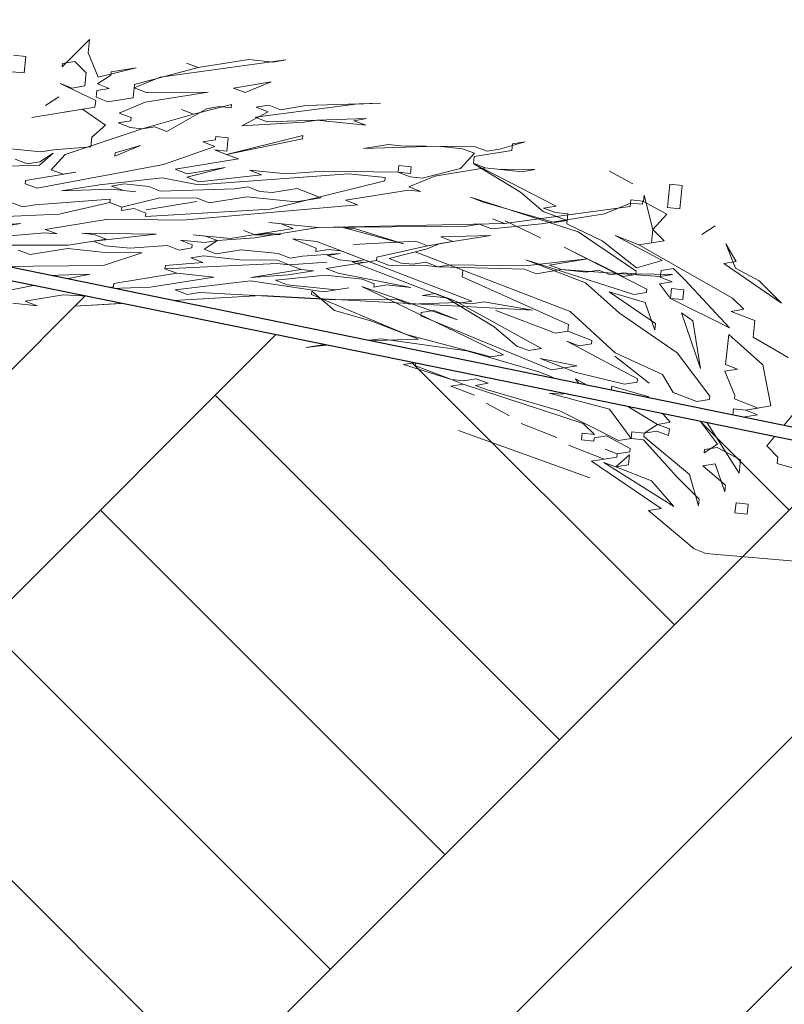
# Model space of a CAD drawing. Header units: millimetres. Extents: x 208545 to 5957542, y -593447 to 257160.
# Tile 51 of 60: x 5947766 to 5948379, y -589939 to -589151. Entities that reach past the tile are written whole.
import ezdxf

# ---------------------------------------------------------------- set-up
doc = ezdxf.new("R2010")
doc.units = ezdxf.units.MM
doc.header["$MEASUREMENT"] = 0
doc.linetypes.add('Wipeout_Contour', pattern=[1000, 0, -1000])
for name, color, linetype, lineweight in [('Opisy - Etykiety_Nr_pióra__1', 7, 'Continuous', 13), ('Sytuacja - Teren_Nr_pióra__1', 7, 'Continuous', 13), ('Sytuacja - Teren_Nr_pióra__21', 7, 'Continuous', 25), ('Wnętrze - Umeblowanie_Nr_pióra__2', 8, 'Continuous', 13)]:
    doc.layers.add(name, color=color, linetype=linetype, lineweight=lineweight)
doc.layers.add('Sytuacja - Teren', color=7, linetype='Continuous')
doc.layers.add('Wnętrze - Umeblowanie', color=7, linetype='Continuous')
doc.dimstyles.new('STYL_AUTOMATYCZNY__3', dxfattribs={"dimtxt": 0.18, "dimasz": 364.8, "dimexe": 0.18, "dimexo": 0.0625, "dimgap": 0, "dimtad": 0, "dimtih": 1, "dimtoh": 1, "dimdec": 4, "dimzin": 0, "dimdsep": 46, "dimcen": 0.09, "dimadec": 0, "dimazin": 0, "dimtfac": 1, "dimtdec": 4, "dimtmove": 0, "dimatfit": 3, "dimldrblk": 'ARROWHEAD_11', "dimfxl": 1, "dimtolj": 1, "dimtzin": 0, "dimarcsym": 0})

# ---------------------------------------------------------------- blocks, each defined once
blk = doc.blocks.new('Krzewy 27[15]_4', base_point=(5948645.86, -589612.54))
at = {"layer": 'Wnętrze - Umeblowanie_Nr_pióra__2', "color": 8, "linetype": 'Continuous', "lineweight": 13}
for p, q in [((5948196.1, -589300.11), (5948130.11, -589266.41)), ((5948130.11, -589266.41), (5948167.47, -589289.08)), ((5948238.7, -589272.32), (5948257.51, -589282.33)), ((5948257.51, -589282.33), (5948238.7, -589272.32)), ((5948287.25, -589282.73), (5948285.32, -589301.32)), ((5948297.08, -589283.75), (5948287.25, -589282.73)), ((5948295.14, -589302.34), (5948297.08, -589283.75)), ((5948167.47, -589289.08), (5948185.73, -589304.4)), ((5948265.96, -589296.63), (5948266.51, -589291.31)), ((5948266.51, -589291.31), (5948273.57, -589318.89)), ((5948136.9, -589296.64), (5948127.36, -589292.96)), ((5948127.36, -589292.96), (5948213.82, -589320.74)), ((5948194.72, -589313.38), (5948136.9, -589296.64)), ((5948186.01, -589301.74), (5948196.1, -589300.11)), ((5948284.77, -589306.63), (5948265.96, -589296.63)), ((5948185.73, -589304.4), (5948204.82, -589311.75)), ((5948195.55, -589305.42), (5948186.01, -589301.74)), ((5948205.37, -589306.44), (5948195.55, -589305.42)), ((5948204.55, -589314.4), (5948205.37, -589306.44)), ((5948273.57, -589318.89), (5948284.77, -589306.63)), ((5948285.32, -589301.32), (5948295.14, -589302.34)), ((5948155.16, -589311.96), (5948183.52, -589325.64)), ((5948183.52, -589325.64), (5948155.16, -589311.96)), ((5948204.82, -589311.75), (5948194.72, -589313.38)), ((5948232.91, -589328.09), (5948204.55, -589314.4)), ((5947955.43, -589323.42), (5947945.88, -589319.74)), ((5947945.88, -589319.74), (5947955.43, -589323.42)), ((5947965.53, -589321.78), (5947955.43, -589323.42)), ((5947955.43, -589323.42), (5947975.35, -589322.8)), ((5947975.35, -589322.8), (5947965.53, -589321.78)), ((5948035.38, -589318.3), (5948025.56, -589317.28)), ((5948025.56, -589317.28), (5948073.83, -589330.35)), ((5948073.83, -589330.35), (5948035.38, -589318.3)), ((5948213.82, -589320.74), (5948260.16, -589352.39)), ((5948262.37, -589331.15), (5948243.28, -589323.8)), ((5948243.28, -589323.8), (5948280.91, -589343.81)), ((5948273.57, -589318.89), (5948272.47, -589329.51)), ((5948282.56, -589327.88), (5948273.57, -589318.89)), ((5948323.5, -589316.03), (5948312.85, -589322.97)), ((5948312.85, -589322.97), (5948323.5, -589316.03)), ((5948004.53, -589328.52), (5947984.89, -589326.48)), ((5947984.89, -589326.48), (5948003.98, -589333.83)), ((5948128.62, -589376.31), (5948004.53, -589328.52)), ((5948260.44, -589349.74), (5948232.91, -589328.09)), ((5948262.37, -589331.15), (5948282.56, -589327.88)), ((5948272.47, -589329.51), (5948262.37, -589331.15)), ((5948337.35, -589373.83), (5948262.37, -589331.15)), ((5948339.84, -589349.93), (5948331.95, -589330.32)), ((5948331.95, -589330.32), (5948340.39, -589344.62)), ((5948003.98, -589333.83), (5948003.71, -589336.48)), ((5948003.71, -589336.48), (5948013.8, -589334.85)), ((5948013.8, -589334.85), (5948023.63, -589335.87)), ((5948023.63, -589335.87), (5948042.72, -589343.22)), ((5948207.19, -589384.47), (5948083.1, -589336.68)), ((5948083.1, -589336.68), (5948121.29, -589351.38)), ((5948249.79, -589356.68), (5948202.61, -589332.99)), ((5948202.61, -589332.99), (5948268.6, -589366.69)), ((5948042.72, -589343.22), (5948032.62, -589344.86)), ((5948032.62, -589344.86), (5948108.98, -589374.26)), ((5948258.23, -589370.98), (5948171.77, -589343.21)), ((5948171.77, -589343.21), (5948219.5, -589361.59)), ((5948280.91, -589343.81), (5948260.44, -589349.74)), ((5948340.39, -589344.62), (5948330.29, -589346.26)), ((5948330.29, -589346.26), (5948376.64, -589377.92)), ((5948121.29, -589351.38), (5948120.73, -589356.7)), ((5948259.89, -589355.05), (5948249.79, -589356.68)), ((5948260.16, -589352.39), (5948259.89, -589355.05)), ((5948280.08, -589351.78), (5948279.53, -589357.09)), ((5948290.18, -589350.14), (5948280.08, -589351.78)), ((5948299.17, -589359.13), (5948290.18, -589350.14)), ((5948358.65, -589359.94), (5948339.84, -589349.93)), ((5948120.73, -589356.7), (5948206.09, -589395.09)), ((5948219.5, -589361.59), (5948246.75, -589385.9)), ((5948289.07, -589360.77), (5948278.98, -589362.4)), ((5948278.98, -589362.4), (5948287.69, -589374.04)), ((5948279.53, -589357.09), (5948289.07, -589360.77)), ((5948334.87, -589397.73), (5948299.17, -589359.13)), ((5948376.64, -589377.92), (5948358.65, -589359.94)), ((5948000.12, -589371.01), (5948000.4, -589368.35)), ((5948076.21, -589403.07), (5948000.12, -589371.01)), ((5948000.4, -589368.35), (5948018.66, -589383.67)), ((5948117.15, -589391.22), (5948040.51, -589364.47)), ((5948040.51, -589364.47), (5948153.95, -589419.2)), ((5948267.5, -589377.31), (5948238.59, -589368.94)), ((5948238.59, -589368.94), (5948275.67, -589394.27)), ((5948268.33, -589369.35), (5948258.23, -589370.98)), ((5948268.6, -589366.69), (5948268.33, -589369.35)), ((5948288.52, -589366.08), (5948287.69, -589374.04)), ((5948298.34, -589367.1), (5948288.52, -589366.08)), ((5948297.52, -589375.06), (5948298.34, -589367.1)), ((5948108.98, -589374.26), (5948146.33, -589396.94)), ((5948118.53, -589377.94), (5948128.62, -589376.31)), ((5948184.24, -589414.29), (5948118.53, -589377.94)), ((5948275.11, -589399.58), (5948267.5, -589377.31)), ((5948287.69, -589374.04), (5948334.87, -589397.73)), ((5948287.69, -589374.04), (5948297.52, -589375.06)), ((5948346.35, -589382.82), (5948337.35, -589373.83)), ((5948018.66, -589383.67), (5948047.57, -589392.04)), ((5948087.68, -589388.16), (5948087.96, -589385.5)), ((5948087.96, -589385.5), (5948098.06, -589383.87)), ((5948098.06, -589383.87), (5948117.15, -589391.22)), ((5948195.44, -589402.04), (5948147.71, -589383.66)), ((5948147.71, -589383.66), (5948195.44, -589402.04)), ((5948243.44, -589417.76), (5948207.19, -589384.47)), ((5948246.75, -589385.9), (5948293.1, -589417.55)), ((5948305.68, -589392.02), (5948296.41, -589385.69)), ((5948296.41, -589385.69), (5948311.64, -589430.22)), ((5948336.25, -589384.46), (5948346.35, -589382.82)), ((5948355.34, -589391.81), (5948336.25, -589384.46)), ((5948047.57, -589392.04), (5948085.75, -589406.75)), ((5948192.41, -589431.25), (5948087.68, -589388.16)), ((5948275.67, -589394.27), (5948275.11, -589399.58)), ((5948311.64, -589430.22), (5948305.68, -589392.02)), ((5948353.96, -589405.09), (5948355.34, -589391.81)), ((5948146.33, -589396.94), (5948164.6, -589412.25)), ((5948205.54, -589400.4), (5948195.44, -589402.04)), ((5948195.44, -589402.04), (5948205.54, -589400.4)), ((5948206.09, -589395.09), (5948205.54, -589400.4)), ((5948205.54, -589400.4), (5948224.63, -589407.75)), ((5947995.71, -589413.5), (5948056.01, -589406.34)), ((5948026, -589408.59), (5947995.71, -589413.5)), ((5948085.75, -589406.75), (5948026, -589408.59)), ((5948056.01, -589406.34), (5948124.48, -589416.14)), ((5948143.85, -589420.84), (5948076.21, -589403.07)), ((5948214.26, -589412.05), (5948204.71, -589408.37)), ((5948204.71, -589408.37), (5948261.15, -589438.39)), ((5948224.35, -589410.41), (5948214.26, -589412.05)), ((5948224.63, -589407.75), (5948224.35, -589410.41)), ((5948334.32, -589403.05), (5948331.83, -589426.95)), ((5948361.57, -589427.35), (5948334.32, -589403.05)), ((5948382.04, -589421.43), (5948353.96, -589405.09)), ((5948124.48, -589416.14), (5948182.31, -589432.88)), ((5948164.6, -589412.25), (5948174.14, -589415.93)), ((5948174.14, -589415.93), (5948184.24, -589414.29)), ((5948281.35, -589435.12), (5948243.44, -589417.76)), ((5948293.1, -589417.55), (5948319.25, -589452.48)), ((5948083.82, -589425.34), (5948073.72, -589426.97)), ((5948083.54, -589427.99), (5948083.82, -589425.34)), ((5948153.95, -589419.2), (5948143.85, -589420.84)), ((5948212.6, -589427.98), (5948183.41, -589422.26)), ((5948183.41, -589422.26), (5948202.5, -589429.61)), ((5948243.17, -589420.42), (5948270.7, -589442.07)), ((5948270.7, -589442.07), (5948243.17, -589420.42)), ((5948073.72, -589426.97), (5948112.18, -589439.02)), ((5948112.18, -589439.02), (5948083.54, -589427.99)), ((5948182.31, -589432.88), (5948191.85, -589436.56)), ((5948202.5, -589429.61), (5948192.41, -589431.25)), ((5948202.5, -589429.61), (5948212.6, -589427.98)), ((5948212.05, -589433.29), (5948202.5, -589429.61)), ((5948250.78, -589442.68), (5948212.05, -589433.29)), ((5948341.38, -589430.62), (5948331.28, -589432.26)), ((5948331.28, -589432.26), (5948339.17, -589451.87)), ((5948331.83, -589426.95), (5948341.38, -589430.62)), ((5948368.08, -589460.24), (5948361.57, -589427.35)), ((5948122, -589440.04), (5948112.18, -589439.02)), ((5948112.18, -589439.02), (5948121.73, -589442.69)), ((5948132.1, -589438.4), (5948122, -589440.04)), ((5948141.64, -589442.08), (5948132.1, -589438.4)), ((5948191.85, -589436.56), (5948210.67, -589446.57)), ((5948230.31, -589448.61), (5948211.5, -589438.6)), ((5948211.5, -589438.6), (5948220.21, -589450.24)), ((5948260.88, -589441.05), (5948250.78, -589442.68)), ((5948261.15, -589438.39), (5948260.88, -589441.05)), ((5948289.79, -589449.42), (5948281.35, -589435.12)), ((5948121.73, -589442.69), (5948111.63, -589444.33)), ((5948111.63, -589444.33), (5948121.73, -589442.69)), ((5948111.63, -589444.33), (5948130.72, -589451.68)), ((5948130.72, -589451.68), (5948111.63, -589444.33)), ((5948121.73, -589442.69), (5948217.73, -589474.14)), ((5948131.55, -589443.72), (5948141.64, -589442.08)), ((5948141.09, -589447.39), (5948131.55, -589443.72)), ((5948198.92, -589464.14), (5948141.09, -589447.39)), ((5948200.3, -589450.86), (5948190.47, -589449.84)), ((5948190.47, -589449.84), (5948238.75, -589462.91)), ((5948210.39, -589449.22), (5948200.3, -589450.86)), ((5948210.67, -589446.57), (5948210.39, -589449.22)), ((5948240.41, -589446.97), (5948230.31, -589448.61)), ((5948240.68, -589444.32), (5948240.41, -589446.97)), ((5948269.6, -589452.69), (5948240.68, -589444.32)), ((5948308.88, -589456.77), (5948289.79, -589449.42)), ((5948220.21, -589450.24), (5948229.76, -589453.92)), ((5948229.76, -589453.92), (5948239.86, -589452.28)), ((5948239.86, -589452.28), (5948277.21, -589474.96)), ((5948287.31, -589473.32), (5948269.6, -589452.69)), ((5948318.98, -589455.14), (5948308.88, -589456.77)), ((5948319.25, -589452.48), (5948318.98, -589455.14)), ((5948339.17, -589451.87), (5948338.9, -589454.52)), ((5948338.9, -589454.52), (5948357.99, -589461.87)), ((5948139.99, -589458.01), (5948158.8, -589468.02)), ((5948158.8, -589468.02), (5948139.99, -589458.01)), ((5948246.09, -589487.83), (5948198.92, -589464.14)), ((5948238.75, -589462.91), (5948256.19, -589486.19)), ((5948338.07, -589462.49), (5948336.96, -589473.11)), ((5948347.89, -589463.51), (5948338.07, -589462.49)), ((5948347.89, -589463.51), (5948368.08, -589460.24)), ((5948357.99, -589461.87), (5948347.89, -589463.51)), ((5948357.43, -589467.19), (5948347.89, -589463.51)), ((5948387.45, -589464.94), (5948364.77, -589492.11)), ((5948277.21, -589474.96), (5948287.31, -589473.32)), ((5948317.05, -589473.73), (5948307.78, -589467.39)), ((5948307.78, -589467.39), (5948325.21, -589490.68)), ((5948336.96, -589473.11), (5948346.79, -589474.13)), ((5948346.79, -589474.13), (5948347.34, -589468.82)), ((5948347.34, -589468.82), (5948357.43, -589467.19)), ((5948117.86, -589479.87), (5948223.14, -589517.65)), ((5948223.14, -589517.65), (5948117.86, -589479.87)), ((5948168.07, -589474.35), (5948196.71, -589485.38)), ((5948196.71, -589485.38), (5948168.07, -589474.35)), ((5948217.73, -589474.14), (5948226.72, -589483.13)), ((5948256.74, -589480.88), (5948256.19, -589486.19)), ((5948266.56, -589481.9), (5948256.74, -589480.88)), ((5948277.21, -589474.96), (5948266.56, -589481.9)), ((5948266.56, -589481.9), (5948276.66, -589480.27)), ((5948276.66, -589480.27), (5948286.2, -589483.94)), ((5948286.75, -589478.63), (5948277.21, -589474.96)), ((5948286.2, -589483.94), (5948286.75, -589478.63)), ((5948342.65, -589513.96), (5948317.05, -589473.73)), ((5948216.9, -589482.11), (5948216.35, -589487.42)), ((5948216.35, -589487.42), (5948226.17, -589488.44)), ((5948226.72, -589483.13), (5948216.9, -589482.11)), ((5948226.17, -589488.44), (5948226.45, -589485.79)), ((5948226.45, -589485.79), (5948236.54, -589484.15)), ((5948236.54, -589484.15), (5948255.36, -589494.16)), ((5948256.19, -589486.19), (5948246.09, -589487.83)), ((5948256.19, -589486.19), (5948266.01, -589487.21)), ((5948266.01, -589487.21), (5948292.71, -589516.83)), ((5948266.28, -589484.56), (5948266.56, -589481.9)), ((5948302.81, -589515.19), (5948266.28, -589484.56)), ((5948234.61, -589502.74), (5948205.98, -589491.71)), ((5948205.98, -589491.71), (5948234.61, -589502.74)), ((5948244.99, -589498.45), (5948235.44, -589494.77)), ((5948235.44, -589494.77), (5948244.99, -589498.45)), ((5948255.08, -589496.81), (5948244.99, -589498.45)), ((5948255.36, -589494.16), (5948255.08, -589496.81)), ((5948325.21, -589490.68), (5948314.56, -589497.63)), ((5948314.56, -589497.63), (5948314.84, -589494.97)), ((5948314.84, -589494.97), (5948324.94, -589493.34)), ((5948324.94, -589493.34), (5948343.75, -589503.34)), ((5948364.77, -589492.11), (5948373.77, -589501.09)), ((5948234.61, -589502.74), (5948224.52, -589504.38)), ((5948224.52, -589504.38), (5948280.13, -589542.36)), ((5948244.71, -589501.11), (5948234.61, -589502.74)), ((5948243.88, -589509.07), (5948254.81, -589499.47)), ((5948244.99, -589498.45), (5948244.71, -589501.11)), ((5948254.81, -589499.47), (5948253.98, -589507.44)), ((5948343.75, -589503.34), (5948342.65, -589513.96)), ((5948373.77, -589501.09), (5948373.21, -589506.4)), ((5948243.88, -589509.07), (5948234.34, -589505.4)), ((5948234.34, -589505.4), (5948290.23, -589540.73)), ((5948253.98, -589507.44), (5948243.88, -589509.07)), ((5948272.52, -589520.1), (5948243.88, -589509.07)), ((5948323.56, -589506.61), (5948313.46, -589508.25)), ((5948313.46, -589508.25), (5948331.72, -589523.57)), ((5948331.17, -589528.88), (5948323.56, -589506.61)), ((5948373.21, -589506.4), (5948402.13, -589514.78)), ((5948290.23, -589540.73), (5948272.52, -589520.1)), ((5948292.71, -589516.83), (5948310.7, -589534.8)), ((5948310.15, -589540.11), (5948302.81, -589515.19)), ((5948331.72, -589523.57), (5948331.17, -589528.88)), ((5948310.7, -589534.8), (5948310.15, -589540.11)), ((5948280.13, -589542.36), (5948270.04, -589544)), ((5948270.04, -589544), (5948306.56, -589574.64)), ((5948340.16, -589537.87), (5948339.34, -589545.83)), ((5948349.98, -589538.89), (5948340.16, -589537.87)), ((5948349.16, -589546.85), (5948349.98, -589538.89)), ((5948339.34, -589545.83), (5948349.16, -589546.85)), ((5948306.56, -589574.64), (5948316.11, -589578.31)), ((5948316.11, -589578.31), (5948483.34, -589593.01))]:
    blk.add_line(p, q, dxfattribs=at)
blk = doc.blocks.new('Krzewy 27[16]_4', base_point=(5947581.67, -589437.06))
at = {"layer": 'Wnętrze - Umeblowanie_Nr_pióra__2', "color": 8, "linetype": 'Continuous', "lineweight": 13}
for p, q in [((5947822.43, -589166.84), (5947800.31, -589188.7)), ((5947821.33, -589177.47), (5947822.43, -589166.84)), ((5947771.39, -589180.33), (5947761.57, -589179.31)), ((5947770.02, -589193.61), (5947771.39, -589180.33)), ((5947829.22, -589197.08), (5947821.33, -589177.47)), ((5947800.31, -589188.7), (5947800.58, -589186.05)), ((5947800.58, -589186.05), (5947810.68, -589184.41)), ((5947810.68, -589184.41), (5947819.67, -589193.4)), ((5947859.79, -589189.52), (5947829.22, -589197.08)), ((5947839.59, -589192.79), (5947859.79, -589189.52)), ((5947909.44, -589189.31), (5947858.41, -589202.79)), ((5947878.88, -589196.87), (5947979.57, -589183.17)), ((5947909.44, -589189.31), (5947899.9, -589185.63)), ((5947899.9, -589185.63), (5947909.44, -589189.31)), ((5947949.83, -589182.77), (5947909.44, -589189.31)), ((5947969.47, -589184.81), (5947949.83, -589182.77)), ((5947979.57, -589183.17), (5947969.47, -589184.81)), ((5947760.19, -589192.59), (5947770.02, -589193.61)), ((5947819.67, -589193.4), (5947818.57, -589204.02)), ((5947828.67, -589202.39), (5947839.32, -589195.44)), ((5947839.32, -589195.44), (5947839.59, -589192.79)), ((5947858.13, -589205.45), (5947878.88, -589196.87)), ((5947808.47, -589205.66), (5947798.93, -589201.98)), ((5947798.93, -589201.98), (5947827.29, -589215.67)), ((5947818.57, -589204.02), (5947808.47, -589205.66)), ((5947838.21, -589206.06), (5947828.67, -589202.39)), ((5947858.41, -589202.79), (5947857.3, -589213.42)), ((5947867.68, -589209.12), (5947858.13, -589205.45)), ((5947967.82, -589200.74), (5947937.53, -589205.65)), ((5947947.07, -589209.32), (5947967.82, -589200.74)), ((5947797.82, -589212.6), (5947787.17, -589219.55)), ((5947787.17, -589219.55), (5947797.82, -589212.6)), ((5947827.56, -589213.01), (5947828.11, -589207.7)), ((5947837.11, -589216.69), (5947827.56, -589213.01)), ((5947828.11, -589207.7), (5947838.21, -589206.06)), ((5947857.3, -589213.42), (5947837.11, -589216.69)), ((5947866.85, -589217.09), (5947917.33, -589208.92)), ((5947917.33, -589208.92), (5947867.68, -589209.12)), ((5947937.53, -589205.65), (5947947.07, -589209.32)), ((5947826.73, -589220.98), (5947776.25, -589229.15)), ((5947827.29, -589215.67), (5947826.73, -589220.98)), ((5947846.1, -589225.67), (5947866.85, -589217.09)), ((5947936.15, -589218.92), (5947905.58, -589226.48)), ((5947915.95, -589222.19), (5947926.05, -589220.56)), ((5947926.05, -589220.56), (5947935.87, -589221.58)), ((5947935.87, -589221.58), (5947936.15, -589218.92)), ((5947954.96, -589228.93), (5948035.46, -589218.51)), ((5947965.89, -589219.33), (5947955.79, -589220.96)), ((5947955.79, -589220.96), (5947965.34, -589224.64)), ((5947975.43, -589223.01), (5947965.89, -589219.33)), ((5947995.63, -589219.73), (5947975.43, -589223.01)), ((5948055.38, -589217.89), (5947995.63, -589219.73)), ((5948035.46, -589218.51), (5948055.38, -589217.89)), ((5947776.25, -589229.15), (5947816.64, -589222.61)), ((5947816.64, -589222.61), (5947835.18, -589235.27)), ((5947855.65, -589229.35), (5947846.1, -589225.67)), ((5947905.58, -589226.48), (5947864.64, -589238.34)), ((5947884.28, -589240.38), (5947915.95, -589222.19)), ((5947905.58, -589226.48), (5947896.04, -589222.81)), ((5947896.04, -589222.81), (5947905.58, -589226.48)), ((5947965.34, -589224.64), (5947944.31, -589235.88)), ((5947964.51, -589232.61), (5947954.96, -589228.93)), ((5947835.18, -589235.27), (5947824.25, -589244.88)), ((5947845.27, -589233.64), (5947855.37, -589232)), ((5947854.82, -589237.32), (5947845.27, -589233.64)), ((5947855.37, -589232), (5947855.65, -589229.35)), ((5947864.64, -589238.34), (5947874.74, -589236.7)), ((5947874.74, -589236.7), (5947884.28, -589240.38)), ((5947944.31, -589235.88), (5947994.25, -589233.01)), ((5948044.18, -589230.15), (5947964.51, -589232.61)), ((5947994.25, -589233.01), (5948004.34, -589231.38)), ((5948004.34, -589231.38), (5948043.63, -589235.46)), ((5948034.08, -589231.78), (5948044.18, -589230.15)), ((5948043.63, -589235.46), (5948034.08, -589231.78)), ((5947802.95, -589258.77), (5947864.64, -589238.34)), ((5947824.25, -589244.88), (5947823.42, -589252.84)), ((5947864.64, -589238.34), (5947854.82, -589237.32)), ((5947923.57, -589244.46), (5947923.29, -589247.11)), ((5947933.39, -589245.48), (5947923.57, -589244.46)), ((5947993.14, -589243.63), (5947932.01, -589258.76)), ((5947992.87, -589246.29), (5947993.14, -589243.63)), ((5947823.42, -589252.84), (5947793.41, -589255.09)), ((5947842.51, -589260.2), (5947863.26, -589251.61)), ((5947863.26, -589251.61), (5947842.79, -589257.54)), ((5947922.74, -589252.43), (5947881.52, -589266.93)), ((5947923.29, -589247.11), (5947913.19, -589248.75)), ((5947913.19, -589248.75), (5947922.74, -589252.43)), ((5947932.01, -589258.76), (5947992.87, -589246.29)), ((5947932.28, -589256.1), (5947933.39, -589245.48)), ((5948061.89, -589250.78), (5948041.7, -589254.05)), ((5948041.7, -589254.05), (5948101.45, -589252.2)), ((5948071.71, -589251.8), (5948061.89, -589250.78)), ((5948131.19, -589252.61), (5948071.71, -589251.8)), ((5948101.45, -589252.2), (5948121.1, -589254.24)), ((5948140.74, -589256.29), (5948131.19, -589252.61)), ((5948171.3, -589248.72), (5948150.83, -589254.65)), ((5948160.66, -589255.67), (5948161.21, -589250.36)), ((5948161.21, -589250.36), (5948171.3, -589248.72)), ((5947783.31, -589256.73), (5947753.85, -589253.67)), ((5947782.21, -589267.35), (5947793.13, -589257.75)), ((5947793.13, -589257.75), (5947782.48, -589264.7)), ((5947793.41, -589255.09), (5947783.31, -589256.73)), ((5947791.75, -589271.03), (5947802.95, -589258.77)), ((5947842.79, -589257.54), (5947842.51, -589260.2)), ((5947932.01, -589258.76), (5947922.46, -589255.08)), ((5947922.46, -589255.08), (5947932.28, -589256.1)), ((5947941.55, -589262.43), (5947932.01, -589258.76)), ((5948130.64, -589257.92), (5948119.44, -589270.18)), ((5948121.1, -589254.24), (5948130.64, -589257.92)), ((5948129.81, -589265.89), (5948130.36, -589260.58)), ((5948130.36, -589260.58), (5948160.66, -589255.67)), ((5948150.83, -589254.65), (5948140.74, -589256.29)), ((5947722.45, -589269.19), (5947782.21, -589267.35)), ((5947772.39, -589266.33), (5947762.84, -589262.65)), ((5947782.48, -589264.7), (5947772.39, -589266.33)), ((5947881.52, -589266.93), (5947780.28, -589285.94)), ((5947891.07, -589270.61), (5947941.55, -589262.43)), ((5948070.06, -589267.73), (5948069.51, -589273.04)), ((5948079.88, -589268.75), (5948070.06, -589267.73)), ((5948139.36, -589269.56), (5948129.81, -589265.89)), ((5947771.01, -589279.61), (5947811.4, -589273.07)), ((5947801.3, -589274.7), (5947791.75, -589271.03)), ((5947811.4, -589273.07), (5947801.3, -589274.7)), ((5947900.61, -589274.28), (5947891.07, -589270.61)), ((5947900.34, -589276.94), (5947930.91, -589269.38)), ((5947930.91, -589269.38), (5947900.61, -589274.28)), ((5948029.67, -589274.27), (5947909.61, -589283.27)), ((5947960.09, -589275.1), (5947909.88, -589280.62)), ((5947980.01, -589274.48), (5947950.55, -589271.42)), ((5947950.55, -589271.42), (5947960.09, -589275.1)), ((5948010.03, -589272.23), (5947980.01, -589274.48)), ((5948069.51, -589273.04), (5948010.03, -589272.23)), ((5948059.13, -589277.33), (5948029.67, -589274.27)), ((5948079.05, -589276.72), (5948069.51, -589273.04)), ((5948069.51, -589273.04), (5948079.33, -589274.06)), ((5948078.22, -589284.69), (5948098.97, -589276.1)), ((5948079.33, -589274.06), (5948079.88, -589268.75)), ((5948119.44, -589270.18), (5948088.87, -589277.74)), ((5948098.97, -589276.1), (5948139.36, -589269.56)), ((5948139.36, -589269.56), (5948168.82, -589272.62)), ((5948149.18, -589270.58), (5948139.36, -589269.56)), ((5948178.92, -589270.99), (5948149.18, -589270.58)), ((5948168.82, -589272.62), (5948178.92, -589270.99)), ((5947770.73, -589282.26), (5947771.01, -589279.61)), ((5947780.28, -589285.94), (5947770.73, -589282.26)), ((5947830.21, -589283.08), (5947799.92, -589287.98)), ((5947880.42, -589277.55), (5947830.21, -589283.08)), ((5947840.03, -589284.1), (5947850.13, -589282.46)), ((5947849.58, -589287.77), (5947840.03, -589284.1)), ((5947850.13, -589282.46), (5947869.77, -589284.5)), ((5947909.61, -589283.27), (5947880.42, -589277.55)), ((5947909.88, -589280.62), (5947900.34, -589276.94)), ((5947967.16, -589302.67), (5948058.86, -589279.99)), ((5948058.86, -589279.99), (5948059.13, -589277.33)), ((5948088.87, -589277.74), (5948079.05, -589276.72)), ((5947799.92, -589287.98), (5947839.76, -589286.75)), ((5947839.76, -589286.75), (5947859.4, -589288.79)), ((5947859.4, -589288.79), (5947849.58, -589287.77)), ((5947869.77, -589284.5), (5947879.32, -589288.18)), ((5947879.32, -589288.18), (5947939.07, -589286.33)), ((5947939.07, -589286.33), (5947949.17, -589284.7)), ((5947949.17, -589284.7), (5947958.71, -589288.37)), ((5947958.71, -589288.37), (5947968.53, -589289.39)), ((5947968.53, -589289.39), (5947988.73, -589286.12)), ((5947988.73, -589286.12), (5948007.82, -589293.48)), ((5948027.46, -589295.52), (5948077.95, -589287.34)), ((5948077.95, -589287.34), (5948087.77, -589288.36)), ((5948087.77, -589288.36), (5948078.22, -589284.69)), ((5947768.8, -589300.85), (5947759.25, -589297.18)), ((5947778.9, -589299.22), (5947768.8, -589300.85)), ((5947838.93, -589294.72), (5947778.9, -589299.22)), ((5947797.99, -589306.57), (5947838.65, -589297.37)), ((5947838.65, -589297.37), (5947838.93, -589294.72)), ((5947848.2, -589301.05), (5947838.65, -589297.37)), ((5947838.65, -589297.37), (5947848.2, -589301.05)), ((5947878.76, -589293.49), (5947848.2, -589301.05)), ((5947908.23, -589296.55), (5947867.84, -589303.09)), ((5947867.84, -589303.09), (5947908.23, -589296.55)), ((5947908.5, -589293.89), (5947878.76, -589293.49)), ((5947896.75, -589311.46), (5948037.01, -589299.19)), ((5947918.05, -589297.57), (5947908.5, -589293.89)), ((5947948.34, -589292.66), (5947918.05, -589297.57)), ((5947987.63, -589296.75), (5947948.34, -589292.66)), ((5948007.82, -589293.48), (5947987.63, -589296.75)), ((5948037.01, -589299.19), (5948027.46, -589295.52)), ((5948234.81, -589306.32), (5948255.56, -589297.74)), ((5948255.83, -589295.09), (5948255.28, -589300.4)), ((5948255.56, -589297.74), (5948265.38, -589298.76)), ((5948265.65, -589296.11), (5948255.83, -589295.09)), ((5948265.38, -589298.76), (5948265.65, -589296.11)), ((5947708.22, -589310.66), (5947797.99, -589306.57)), ((5947848.2, -589301.05), (5947847.92, -589303.7)), ((5947847.92, -589303.7), (5947858.02, -589302.07)), ((5947858.02, -589302.07), (5947867.56, -589305.75)), ((5947867.29, -589308.4), (5947967.16, -589302.67)), ((5947867.56, -589305.75), (5947867.29, -589308.4)), ((5948255.28, -589300.4), (5948154.59, -589314.09)), ((5948184.33, -589314.5), (5948234.81, -589306.32)), ((5947767.42, -589314.13), (5947677.37, -589320.88)), ((5947737.13, -589319.04), (5947767.42, -589314.13)), ((5947786.79, -589318.83), (5947837.27, -589310.65)), ((5947837.27, -589310.65), (5947896.75, -589311.46)), ((5948005.34, -589317.38), (5947966.05, -589313.29)), ((5947966.05, -589313.29), (5947975.87, -589314.31)), ((5947975.87, -589314.31), (5947985.42, -589317.99)), ((5948154.59, -589314.09), (5948005.34, -589317.38)), ((5948124.57, -589316.34), (5948134.67, -589314.71)), ((5948134.67, -589314.71), (5948144.21, -589318.38)), ((5948144.21, -589318.38), (5948184.33, -589314.5)), ((5948154.59, -589314.09), (5948145.04, -589310.42)), ((5948145.04, -589310.42), (5948154.59, -589314.09)), ((5947716.38, -589327.62), (5947786.51, -589321.48)), ((5947786.51, -589321.48), (5947796.33, -589322.5)), ((5947796.33, -589322.5), (5947786.79, -589318.83)), ((5947875.73, -589322.7), (5947816.25, -589321.89)), ((5947816.25, -589321.89), (5947826.07, -589322.91)), ((5947825.52, -589328.22), (5947875.73, -589322.7)), ((5947826.07, -589322.91), (5947835.62, -589326.58)), ((5947934.93, -589326.17), (5947905.47, -589323.11)), ((5947905.47, -589323.11), (5947915.29, -589324.13)), ((5947985.42, -589317.99), (5947934.93, -589326.17)), ((5947954.85, -589325.55), (5948005.34, -589317.38)), ((5948005.34, -589317.38), (5948124.57, -589316.34)), ((5948103.27, -589330.24), (5948143.66, -589323.7)), ((5948143.66, -589323.7), (5948103.82, -589324.92)), ((5947805.33, -589331.49), (5947725.93, -589331.29)), ((5947835.62, -589326.58), (5947805.33, -589331.49)), ((5947835.06, -589331.9), (5947825.52, -589328.22)), ((5947884.72, -589331.69), (5947854.71, -589333.94)), ((5947894.27, -589335.36), (5947884.72, -589331.69)), ((5947914.74, -589329.44), (5947895.1, -589327.4)), ((5947895.1, -589327.4), (5947904.64, -589331.07)), ((5947904.64, -589331.07), (5947904.37, -589333.73)), ((5947914.19, -589334.75), (5947924.84, -589327.8)), ((5947924.84, -589327.8), (5947914.74, -589329.44)), ((5947915.29, -589324.13), (5947924.84, -589327.8)), ((5947924.84, -589327.8), (5947954.85, -589325.55)), ((5948083.63, -589328.2), (5948033.7, -589331.06)), ((5948033.7, -589331.06), (5948083.63, -589328.2)), ((5948093.18, -589331.87), (5948083.63, -589328.2)), ((5948083.63, -589328.2), (5948093.18, -589331.87)), ((5948092.9, -589334.53), (5948103.27, -589330.24)), ((5948113.37, -589328.6), (5948093.18, -589331.87)), ((5948103.82, -589324.92), (5948113.37, -589328.6)), ((5947774.76, -589339.05), (5947765.21, -589335.38)), ((5947805.05, -589334.15), (5947774.76, -589339.05)), ((5947834.51, -589337.21), (5947805.05, -589334.15)), ((5947833.41, -589347.83), (5947864.25, -589337.61)), ((5947864.25, -589337.61), (5947834.51, -589337.21)), ((5947854.71, -589333.94), (5947835.06, -589331.9)), ((5947904.37, -589333.73), (5947894.27, -589335.36)), ((5947923.73, -589338.42), (5947914.19, -589334.75)), ((5947943.93, -589335.15), (5947923.73, -589338.42)), ((5947973.39, -589338.22), (5947943.93, -589335.15)), ((5947982.93, -589341.89), (5947973.39, -589338.22)), ((5948023.05, -589338.01), (5947993.03, -589340.26)), ((5948012.95, -589339.64), (5948023.05, -589338.01)), ((5948093.18, -589331.87), (5948052.51, -589341.07)), ((5948062.33, -589342.09), (5948092.9, -589334.53)), ((5947882.79, -589350.28), (5947972.56, -589346.18)), ((5947913.08, -589345.37), (5947883.07, -589347.62)), ((5947913.63, -589340.06), (5947903.54, -589341.69)), ((5947903.54, -589341.69), (5947913.08, -589345.37)), ((5947943.1, -589343.12), (5947913.63, -589340.06)), ((5947972.84, -589343.53), (5947943.1, -589343.12)), ((5947972.56, -589346.18), (5947982.38, -589347.2)), ((5947982.38, -589347.2), (5947972.84, -589343.53)), ((5947982.38, -589347.2), (5948012.4, -589344.95)), ((5948012.4, -589344.95), (5947982.38, -589347.2)), ((5947982.38, -589347.2), (5947991.93, -589350.88)), ((5947991.93, -589350.88), (5947982.38, -589347.2)), ((5947993.03, -589340.26), (5947982.93, -589341.89)), ((5948011.85, -589350.26), (5948052.24, -589343.72)), ((5948022.5, -589343.32), (5948012.95, -589339.64)), ((5948042.14, -589345.36), (5948022.5, -589343.32)), ((5948052.24, -589343.72), (5948042.14, -589345.36)), ((5948052.51, -589341.07), (5948052.24, -589343.72)), ((5948052.24, -589343.72), (5948061.78, -589347.4)), ((5948061.78, -589347.4), (5948091.52, -589347.8)), ((5948071.88, -589345.76), (5948062.33, -589342.09)), ((5948081.7, -589346.78), (5948071.88, -589345.76)), ((5948091.8, -589345.15), (5948081.7, -589346.78)), ((5948101.34, -589348.83), (5948091.8, -589345.15)), ((5948111.44, -589347.19), (5948101.34, -589348.83)), ((5948170.92, -589348), (5948111.44, -589347.19)), ((5948221.13, -589342.48), (5948170.92, -589348)), ((5948190.84, -589347.39), (5948221.13, -589342.48)), ((5948200.38, -589351.06), (5948190.84, -589347.39)), ((5947714.18, -589348.86), (5947833.41, -589347.83)), ((5947751.8, -589368.88), (5947822.76, -589354.78)), ((5947822.76, -589354.78), (5947763.01, -589356.62)), ((5947892.34, -589353.95), (5947841.85, -589362.13)), ((5947883.07, -589347.62), (5947882.79, -589350.28)), ((5947882.79, -589350.28), (5947892.34, -589353.95)), ((5947892.34, -589353.95), (5947882.79, -589350.28)), ((5947921.8, -589357.01), (5947892.34, -589353.95)), ((5947991.93, -589350.88), (5947951.54, -589357.42)), ((5947951.54, -589357.42), (5947981.56, -589355.17)), ((5947981.56, -589355.17), (5948001.75, -589351.9)), ((5948001.75, -589351.9), (5947991.93, -589350.88)), ((5948021.39, -589353.94), (5948011.85, -589350.26)), ((5948079.77, -589365.37), (5948021.39, -589353.94)), ((5948091.52, -589347.8), (5948101.34, -589348.83)), ((5948101.34, -589348.83), (5948170.64, -589350.66)), ((5948170.64, -589350.66), (5948180.19, -589354.33)), ((5948180.19, -589354.33), (5948200.38, -589351.06)), ((5948200.38, -589351.06), (5948279.23, -589356.57)), ((5948220.02, -589353.1), (5948200.38, -589351.06)), ((5948230.12, -589351.47), (5948220.02, -589353.1)), ((5948239.67, -589355.14), (5948230.12, -589351.47)), ((5948249.76, -589353.51), (5948239.67, -589355.14)), ((5948259.58, -589354.53), (5948249.76, -589353.51)), ((5948289.32, -589354.94), (5948259.58, -589354.53)), ((5948279.23, -589356.57), (5948289.32, -589354.94)), ((5947841.85, -589362.13), (5947841.58, -589364.78)), ((5947871.31, -589365.19), (5947921.8, -589357.01)), ((5947890.96, -589367.23), (5947951.26, -589360.07)), ((5947951.26, -589360.07), (5948009.92, -589368.85)), ((5947971.18, -589359.46), (5948011.29, -589355.57)), ((5947980.73, -589363.14), (5947971.18, -589359.46)), ((5948020.01, -589367.22), (5947980.73, -589363.14)), ((5948011.29, -589355.57), (5948040.76, -589358.64)), ((5948040.76, -589358.64), (5948050.3, -589362.31)), ((5948050.3, -589362.31), (5948050.03, -589364.97)), ((5947841.58, -589364.78), (5947831.48, -589366.42)), ((5947831.48, -589366.42), (5947871.31, -589365.19)), ((5947900.5, -589370.91), (5947890.96, -589367.23)), ((5947910.6, -589369.27), (5947900.5, -589370.91)), ((5948019.18, -589375.18), (5947910.6, -589369.27)), ((5948009.92, -589368.85), (5948030.11, -589365.58)), ((5948030.11, -589365.58), (5948020.01, -589367.22)), ((5948050.03, -589364.97), (5948060.12, -589363.33)), ((5948060.12, -589363.33), (5948079.77, -589365.37)), ((5948099.13, -589370.07), (5948089.04, -589371.7)), ((5948118.22, -589377.42), (5948099.13, -589370.07)), ((5947760.8, -589377.86), (5947780.44, -589379.91)), ((5947770.9, -589376.23), (5947801.19, -589371.32)), ((5947780.44, -589379.91), (5947770.9, -589376.23)), ((5947801.19, -589371.32), (5947850.57, -589373.77)), ((5947810.18, -589380.31), (5947959.98, -589371.72)), ((5947860.11, -589377.45), (5947810.18, -589380.31)), ((5947850.57, -589373.77), (5947860.11, -589377.45)), ((5947959.98, -589371.72), (5948177.15, -589383.54)), ((5948068.84, -589374.98), (5948019.18, -589375.18)), ((5948078.39, -589378.65), (5948068.84, -589374.98)), ((5948118.22, -589377.42), (5948078.39, -589378.65)), ((5948089.04, -589371.7), (5948108.68, -589373.75)), ((5948108.68, -589373.75), (5948118.22, -589377.42)), ((5948128.05, -589378.44), (5948118.22, -589377.42)), ((5948138.14, -589376.81), (5948128.05, -589378.44)), ((5948177.15, -589383.54), (5948138.14, -589376.81))]:
    blk.add_line(p, q, dxfattribs=at)
blk = doc.blocks.new('ARROWHEAD_11')
at = {"color": 0, "linetype": 'Continuous', "lineweight": 0}
blk.add_line((0, 0), (-1, 0), dxfattribs=at)
at = {"color": 0, "linetype": 'Continuous', "lineweight": 0, "const_width": 0.25, "flags": 128}
blk.add_lwpolyline([(-0.125, 0, 1), (0.125, 0, 1)], format="xyb", close=True, dxfattribs=at)

msp = doc.modelspace()

# ---------------------------------------------------------------- block references
at = {"layer": 'Wnętrze - Umeblowanie', "color": 104, "linetype": 'Continuous', "lineweight": 13, "true_color": 0x029e21}
for name, p in [('Krzewy 27[16]_4', (5947581.672, -589437.058)), ('Krzewy 27[15]_4', (5948645.863, -589612.537))]:
    msp.add_blockref(name, p, dxfattribs=at)

# ---------------------------------------------------------------- leaders
at = {"layer": 'Opisy - Etykiety_Nr_pióra__1', "color": 7, "linetype": 'Continuous', "lineweight": 13, "annotation_type": 0, "has_hookline": 1, "hookline_direction": 0, "text_width": 7720.5}
msp.add_leader([(5945386.152, -589811.725), (5945386.152, -592541.784), (5946288.278, -592541.784)], dimstyle='STYL_AUTOMATYCZNY__3', dxfattribs=at)

# ---------------------------------------------------------------- next in the draw order: wipeouts: each hides what was drawn before it
at = {"color": 254, "linetype": 'Wipeout_Contour', "lineweight": 0, "ltscale": 17933983.8429701}
msp.add_wipeout([(5949211.104, -589656.995), (5949267.362, -589656.995), (5948071.86, -589423.501)], dxfattribs=at).dxf.layer = 'Sytuacja - Teren'

# ---------------------------------------------------------------- next in the draw order: wipeouts: each hides what was drawn before it
at = {"color": 254, "linetype": 'Wipeout_Contour', "lineweight": 0, "ltscale": 23907429.11502664}
msp.add_wipeout([(5949267.362, -589656.995), (5946819.106, -589156.995), (5946760.917, -589156.995), (5948071.86, -589423.501)], dxfattribs=at).dxf.layer = 'Sytuacja - Teren'

# ---------------------------------------------------------------- next in the draw order: hatches: boundary and pattern name
at = {"layer": 'Sytuacja - Teren_Nr_pióra__1', "linetype": 'Continuous', "lineweight": 13}
h = msp.add_hatch(dxfattribs=at)
h.set_pattern_fill('Grunt_0004', style=0, pattern_type=2)
h.set_pattern_definition([(45, (5682170.8, -588257), (-275.77163, 275.77163), []), (45, (5682078.9, -588165.1), (-551.5433, 551.5433), []), (45, (5681986.94, -588073.15), (-551.5433, 551.5433), []), (135, (5681895.02, -587981.22), (91.92388, 91.92388), [390, -390])])
h.paths.add_polyline_path([(5931862.677, -589453.385), (5930871.848, -589656.995), (5929652.054, -589807.907), (5928955.771, -589893.729), (5928444.349, -589956.995), (5928744.349, -590256.995), (5951398.605, -590256.995), (5951698.605, -589956.995), (5951684.898, -589956.995), (5951676.487, -589956.995), (5951665.82, -589956.995), (5950125.283, -589770.263), (5949211.104, -589656.995), (5948071.86, -589423.501), (5946760.917, -589156.995), (5944964.046, -588824.483), (5944590.303, -588756.995), (5944068.611, -588685.116), (5942349.934, -588456.995), (5940606.307, -588272.103), (5940469.17, -588256.995), (5940373.013, -588256.995), (5940155.682, -588256.995), (5939459.574, -588256.995), (5939037.185, -588303.823), (5937725.854, -588456.995), (5936480.001, -588626.534), (5935527.542, -588756.995), (5934539.263, -588934.142), (5933313.52, -589156.995)])

# ---------------------------------------------------------------- next in the draw order: linework, layer by layer
at = {"layer": 'Sytuacja - Teren_Nr_pióra__21', "color": 7, "linetype": 'Continuous', "lineweight": 25}
for p, q in [((5948071.86, -589423.501), (5946760.917, -589156.995)), ((5946819.106, -589156.995), (5949267.362, -589656.995)), ((5949211.104, -589656.995), (5948071.86, -589423.501))]:
    msp.add_line(p, q, dxfattribs=at)

doc.saveas('drawing.dxf')
